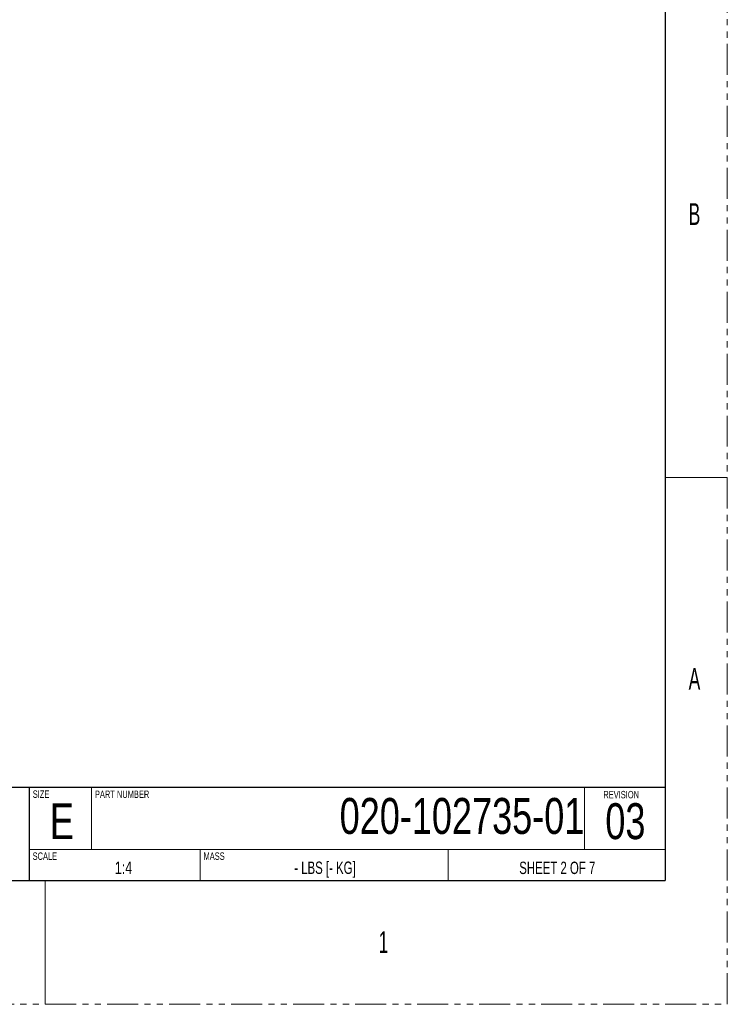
# Model space of a CAD drawing. Header units: millimetres. Extents: x 0 to 1118, y 0 to 864.
# Tile 49 of 156: x 973 to 1118, y 0 to 202. Entities that reach past the tile are written whole.
import ezdxf

# ---------------------------------------------------------------- set-up
doc = ezdxf.new("R2010")
doc.units = ezdxf.units.MM
doc.linetypes.add('PHANTOM', pattern=[12.7, 6.35, -1.27, 1.27, -1.27, 1.27, -1.27])
doc.styles.add('SLDTEXTSTYLE0', font='TXT', dxfattribs={"width": 0.6})
doc.styles.add('SLDTEXTSTYLE1', font='TXT', dxfattribs={"width": 0.75})
doc.styles.add('SLDTEXTSTYLE2', font='TXT', dxfattribs={"width": 0.6875})

msp = doc.modelspace()

# ---------------------------------------------------------------- linework, layer by layer
at = {"color": 7, "linetype": 'PHANTOM', "lineweight": 0}
for p, q in [((1117.6, 0), (1117.6, 863.6)), ((0, 0), (1117.6, 0))]:
    msp.add_line(p, q, dxfattribs=at)
at = {"color": 7, "linetype": 'Continuous', "lineweight": 30}
for p, q in [((1104.9, 838.2), (1104.9, 25.4)), ((1104.9, 44.45), (847.73, 44.45)), ((974.73, 25.4), (974.73, 44.45)), ((12.7, 25.4), (1104.9, 25.4))]:
    msp.add_line(p, q, dxfattribs=at)
at = {"color": 7, "linetype": 'Continuous', "lineweight": 0}
for p, q in [((1104.9, 107.95), (1117.6, 107.95)), ((1104.9, 25.4), (1104.9, 88.9)), ((987.42, 31.75), (987.42, 44.45)), ((1088.39, 31.75), (1088.39, 44.45)), ((1104.9, 31.75), (974.73, 31.75)), ((1009.65, 25.4), (1009.65, 31.75)), ((1060.45, 25.4), (1060.45, 31.75)), ((974.73, 25.4), (911.23, 25.4)), ((1104.9, 25.4), (974.73, 25.4)), ((977.9, 25.4), (977.9, 0))]:
    msp.add_line(p, q, dxfattribs=at)

# ---------------------------------------------------------------- texts
for s, insert, char_height, attachment_point, style in [('B', (1109.69, 164.2), 4.45, 1, 'SLDTEXTSTYLE0'), ('A', (1109.69, 68.95), 4.45, 1, 'SLDTEXTSTYLE0'), ('SIZE', (975.37, 43.84), 1.524, 1, 'SLDTEXTSTYLE1'), ('PART NUMBER', (988.1, 43.82), 1.524, 1, 'SLDTEXTSTYLE1'), ('020-102735-01', (1088.33, 42.29), 7.366, 3, 'SLDTEXTSTYLE1'), ('REVISION', (1092.22, 43.74), 1.524, 1, 'SLDTEXTSTYLE1'), ('E', (981.33, 41.22), 7.37, 2, 'SLDTEXTSTYLE1'), ('03', (1096.73, 41.22), 7.366, 2, 'SLDTEXTSTYLE1'), ('SCALE', (975.34, 31.13), 1.524, 1, 'SLDTEXTSTYLE1'), ('MASS', (1010.34, 31.13), 1.524, 1, 'SLDTEXTSTYLE1'), ('1:4', (993.95, 29.27), 2.54, 2, 'SLDTEXTSTYLE1'), ('- LBS [- KG]', (1035.21, 29.26), 2.54, 2, 'SLDTEXTSTYLE2'), ('SHEET 2 OF 7', (1082.78, 29.24), 2.54, 2, 'SLDTEXTSTYLE2'), ('1', (1046.19, 14.97), 4.45, 1, 'SLDTEXTSTYLE0')]:
    msp.add_mtext(s, dxfattribs=dict(at, insert=insert, char_height=char_height, attachment_point=attachment_point, style=style))

doc.saveas('drawing.dxf')
